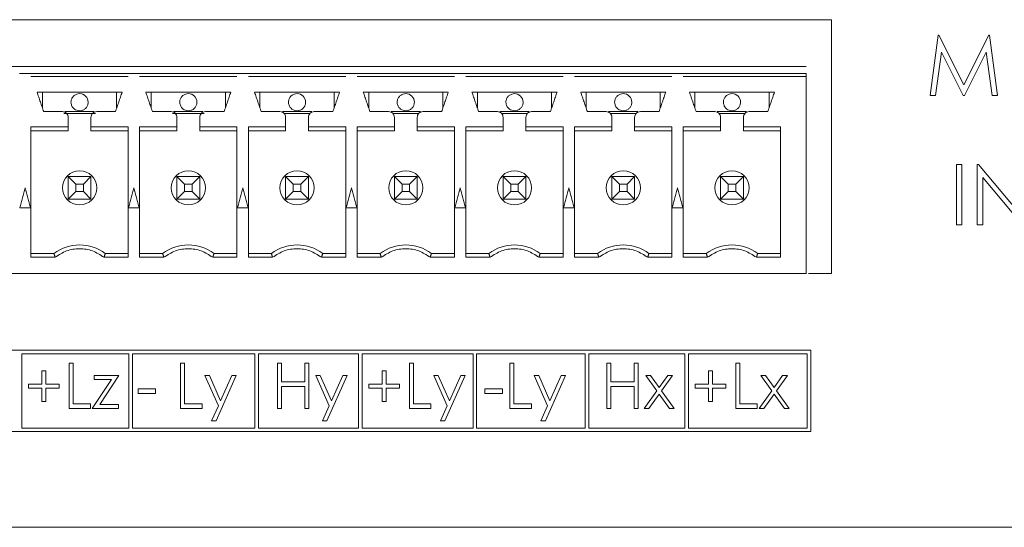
# Model space of a CAD drawing. Header units: inches. Extents: x 0.2 to 16.3, y 0.2 to 11.5.
# Tile 53 of 64: x 8.8 to 10.2, y 9.3 to 10. Entities that reach past the tile are written whole.
import ezdxf

# ---------------------------------------------------------------- set-up
doc = ezdxf.new("R2010")
doc.units = ezdxf.units.IN
doc.header["$MEASUREMENT"] = 0

msp = doc.modelspace()

# ---------------------------------------------------------------- linework, layer by layer
at = {"color": 7, "linetype": 'Continuous', "lineweight": 15}
for p, q in [((7.7259, 9.9834), (9.9509, 9.9834)), ((9.9509, 9.9834), (9.9509, 9.6334)), ((10.0869, 9.8787), (10.0979, 9.962)), ((10.0979, 9.962), (10.0989, 9.962)), ((10.0989, 9.962), (10.1333, 9.8937)), ((10.1333, 9.8937), (10.1677, 9.962)), ((10.1677, 9.962), (10.1687, 9.962)), ((10.1687, 9.962), (10.1798, 9.8787)), ((10.1024, 9.9388), (10.0944, 9.8787)), ((10.1326, 9.8787), (10.1024, 9.9388)), ((10.1643, 9.9387), (10.1342, 9.8787)), ((10.1723, 9.8787), (10.1643, 9.9387)), ((9.9159, 9.9188), (7.7612, 9.9188)), ((8.8624, 9.8617), (8.8624, 9.8834)), ((8.9647, 9.8834), (8.9647, 9.8617)), ((9.0124, 9.8617), (9.0124, 9.8834)), ((9.1147, 9.8834), (9.1147, 9.8617)), ((9.1624, 9.8617), (9.1624, 9.8834)), ((9.2647, 9.8834), (9.2647, 9.8617)), ((9.3124, 9.8617), (9.3124, 9.8834)), ((9.4147, 9.8834), (9.4147, 9.8617)), ((9.4624, 9.8617), (9.4624, 9.8834)), ((9.5647, 9.8834), (9.5647, 9.8617)), ((9.6124, 9.8617), (9.6124, 9.8834)), ((9.7147, 9.8834), (9.7147, 9.8617)), ((9.7624, 9.8617), (9.7624, 9.8834)), ((9.8647, 9.8834), (9.8647, 9.8617)), ((10.0944, 9.8787), (10.0869, 9.8787)), ((10.1342, 9.8787), (10.1326, 9.8787)), ((10.1798, 9.8787), (10.1723, 9.8787)), ((8.9353, 9.8539), (8.8918, 9.8539)), ((8.8933, 9.8566), (8.9338, 9.8566)), ((9.0853, 9.8539), (9.0418, 9.8539)), ((9.0433, 9.8566), (9.0838, 9.8566)), ((9.1933, 9.8566), (9.2338, 9.8566)), ((9.2313, 9.8539), (9.1958, 9.8539)), ((9.3433, 9.8566), (9.3838, 9.8566)), ((9.3813, 9.8539), (9.3458, 9.8539)), ((9.4933, 9.8566), (9.5338, 9.8566)), ((9.5313, 9.8539), (9.4958, 9.8539)), ((9.6433, 9.8566), (9.6838, 9.8566)), ((9.6813, 9.8539), (9.6458, 9.8539)), ((9.7933, 9.8566), (9.8338, 9.8566)), ((9.8313, 9.8539), (9.7958, 9.8539)), ((8.8978, 9.8302), (8.8464, 9.8302)), ((8.9293, 9.8302), (8.9807, 9.8302)), ((9.0478, 9.8302), (8.9964, 9.8302)), ((9.0793, 9.8302), (9.1307, 9.8302)), ((9.1978, 9.8302), (9.1464, 9.8302)), ((9.2293, 9.8302), (9.2807, 9.8302)), ((9.3478, 9.8302), (9.2964, 9.8302)), ((9.3793, 9.8302), (9.4307, 9.8302)), ((9.4978, 9.8302), (9.4464, 9.8302)), ((9.5293, 9.8302), (9.5807, 9.8302)), ((9.6478, 9.8302), (9.5964, 9.8302)), ((9.6793, 9.8302), (9.7307, 9.8302)), ((9.7978, 9.8302), (9.7464, 9.8302)), ((9.8293, 9.8302), (9.8807, 9.8302)), ((10.1232, 9.7838), (10.1307, 9.7838)), ((10.1232, 9.7004), (10.1232, 9.7838)), ((10.1307, 9.7838), (10.1307, 9.7004)), ((10.152, 9.7838), (10.1536, 9.7838)), ((10.152, 9.7004), (10.152, 9.7838)), ((10.1536, 9.7838), (10.2087, 9.7182)), ((8.8978, 9.7673), (8.9084, 9.7567)), ((8.8978, 9.7673), (8.9293, 9.7673)), ((8.8978, 9.7358), (8.8978, 9.7673)), ((8.9293, 9.7673), (8.9188, 9.7567)), ((8.9293, 9.7673), (8.9293, 9.7358)), ((9.0478, 9.7673), (9.0584, 9.7567)), ((9.0478, 9.7358), (9.0478, 9.7673)), ((9.0478, 9.7673), (9.0793, 9.7673)), ((9.0793, 9.7673), (9.0688, 9.7567)), ((9.0793, 9.7673), (9.0793, 9.7358)), ((9.1978, 9.7673), (9.2084, 9.7567)), ((9.1978, 9.7673), (9.2293, 9.7673)), ((9.1978, 9.7358), (9.1978, 9.7673)), ((9.2293, 9.7673), (9.2188, 9.7567)), ((9.2293, 9.7673), (9.2293, 9.7358)), ((9.3584, 9.7567), (9.3478, 9.7673)), ((9.3478, 9.7358), (9.3478, 9.7673)), ((9.3478, 9.7673), (9.3793, 9.7673)), ((9.3793, 9.7673), (9.3688, 9.7567)), ((9.3793, 9.7673), (9.3793, 9.7358)), ((9.4978, 9.7673), (9.5084, 9.7567)), ((9.4978, 9.7673), (9.5293, 9.7673)), ((9.4978, 9.7358), (9.4978, 9.7673)), ((9.5293, 9.7673), (9.5188, 9.7567)), ((9.5293, 9.7673), (9.5293, 9.7358)), ((9.6584, 9.7567), (9.6478, 9.7673)), ((9.6478, 9.7673), (9.6793, 9.7673)), ((9.6478, 9.7358), (9.6478, 9.7673)), ((9.6793, 9.7673), (9.6688, 9.7567)), ((9.6793, 9.7673), (9.6793, 9.7358)), ((9.7978, 9.7673), (9.8084, 9.7567)), ((9.7978, 9.7673), (9.8293, 9.7673)), ((9.7978, 9.7358), (9.7978, 9.7673)), ((9.8293, 9.7673), (9.8188, 9.7567)), ((9.8293, 9.7673), (9.8293, 9.7358)), ((8.9084, 9.7567), (8.9084, 9.7463)), ((8.9188, 9.7567), (8.9084, 9.7567)), ((8.9188, 9.7463), (8.9188, 9.7567)), ((9.0584, 9.7567), (9.0584, 9.7463)), ((9.0688, 9.7567), (9.0584, 9.7567)), ((9.0688, 9.7463), (9.0688, 9.7567)), ((9.2084, 9.7567), (9.2084, 9.7463)), ((9.2188, 9.7567), (9.2084, 9.7567)), ((9.2188, 9.7463), (9.2188, 9.7567)), ((9.3584, 9.7567), (9.3584, 9.7463)), ((9.3688, 9.7567), (9.3584, 9.7567)), ((9.3688, 9.7463), (9.3688, 9.7567)), ((9.5084, 9.7567), (9.5084, 9.7463)), ((9.5188, 9.7567), (9.5084, 9.7567)), ((9.5188, 9.7463), (9.5188, 9.7567)), ((9.6688, 9.7567), (9.6584, 9.7567)), ((9.6584, 9.7567), (9.6584, 9.7463)), ((9.6688, 9.7463), (9.6688, 9.7567)), ((9.8084, 9.7567), (9.8084, 9.7463)), ((9.8188, 9.7567), (9.8084, 9.7567)), ((9.8188, 9.7463), (9.8188, 9.7567)), ((10.2144, 9.7004), (10.1595, 9.7659)), ((10.1595, 9.7659), (10.1595, 9.7004)), ((8.9084, 9.7463), (8.8978, 9.7358)), ((8.9084, 9.7463), (8.9188, 9.7463)), ((8.9293, 9.7358), (8.9188, 9.7463)), ((9.0584, 9.7463), (9.0478, 9.7358)), ((9.0584, 9.7463), (9.0688, 9.7463)), ((9.0793, 9.7358), (9.0688, 9.7463)), ((9.2084, 9.7463), (9.1978, 9.7358)), ((9.2084, 9.7463), (9.2188, 9.7463)), ((9.2293, 9.7358), (9.2188, 9.7463)), ((9.3478, 9.7358), (9.3584, 9.7463)), ((9.3584, 9.7463), (9.3688, 9.7463)), ((9.3793, 9.7358), (9.3688, 9.7463)), ((9.5084, 9.7463), (9.4978, 9.7358)), ((9.5084, 9.7463), (9.5188, 9.7463)), ((9.5293, 9.7358), (9.5188, 9.7463)), ((9.6478, 9.7358), (9.6584, 9.7463)), ((9.6584, 9.7463), (9.6688, 9.7463)), ((9.6793, 9.7358), (9.6688, 9.7463)), ((9.8084, 9.7463), (9.7978, 9.7358)), ((9.8084, 9.7463), (9.8188, 9.7463)), ((9.8293, 9.7358), (9.8188, 9.7463)), ((8.9293, 9.7358), (8.8978, 9.7358)), ((9.0793, 9.7358), (9.0478, 9.7358)), ((9.2293, 9.7358), (9.1978, 9.7358)), ((9.3793, 9.7358), (9.3478, 9.7358)), ((9.5293, 9.7358), (9.4978, 9.7358)), ((9.6793, 9.7358), (9.6478, 9.7358)), ((9.8293, 9.7358), (9.7978, 9.7358)), ((10.1307, 9.7004), (10.1232, 9.7004)), ((10.1595, 9.7004), (10.152, 9.7004)), ((8.8781, 9.661), (8.8464, 9.661)), ((8.949, 9.661), (8.9807, 9.661)), ((9.0281, 9.661), (8.9964, 9.661)), ((9.099, 9.661), (9.1307, 9.661)), ((9.1781, 9.661), (9.1464, 9.661)), ((9.249, 9.661), (9.2807, 9.661)), ((9.3281, 9.661), (9.2964, 9.661)), ((9.399, 9.661), (9.4307, 9.661)), ((9.4781, 9.661), (9.4464, 9.661)), ((9.549, 9.661), (9.5807, 9.661)), ((9.6281, 9.661), (9.5964, 9.661)), ((9.699, 9.661), (9.7307, 9.661)), ((9.7781, 9.661), (9.7464, 9.661)), ((9.849, 9.661), (9.8807, 9.661)), ((9.9509, 9.6334), (9.9193, 9.6334)), ((9.9224, 9.5277), (7.7786, 9.5277)), ((8.9816, 9.5227), (8.8337, 9.5227)), ((8.8337, 9.5227), (8.8337, 9.4203)), ((8.9816, 9.4203), (8.9816, 9.5227)), ((8.9866, 9.5227), (8.9866, 9.4203)), ((9.1552, 9.5227), (8.9866, 9.5227)), ((9.1552, 9.4203), (9.1552, 9.5227)), ((9.2985, 9.5227), (9.1602, 9.5227)), ((9.1602, 9.5227), (9.1602, 9.4203)), ((9.2985, 9.4203), (9.2985, 9.5227)), ((9.3035, 9.5227), (9.3035, 9.4203)), ((9.4563, 9.5227), (9.3035, 9.5227)), ((9.4563, 9.4203), (9.4563, 9.5227)), ((9.4613, 9.5227), (9.4613, 9.4203)), ((9.611, 9.5227), (9.4613, 9.5227)), ((9.611, 9.4203), (9.611, 9.5227)), ((9.616, 9.5227), (9.616, 9.4203)), ((9.7484, 9.5227), (9.616, 9.5227)), ((9.7484, 9.4203), (9.7484, 9.5227)), ((9.9174, 9.5227), (9.7534, 9.5227)), ((9.7534, 9.5227), (9.7534, 9.4203)), ((9.9174, 9.4203), (9.9174, 9.5227)), ((9.9224, 9.4153), (9.9224, 9.5277)), ((8.899, 9.4472), (8.899, 9.5097)), ((8.899, 9.5097), (8.9046, 9.5097)), ((8.9046, 9.5097), (8.9046, 9.4536)), ((9.0529, 9.4472), (9.0529, 9.5097)), ((9.0529, 9.5097), (9.0585, 9.5097)), ((9.0585, 9.5097), (9.0585, 9.4536)), ((9.1867, 9.4472), (9.1867, 9.5097)), ((9.1867, 9.5097), (9.1923, 9.5097)), ((9.1923, 9.5097), (9.1923, 9.484)), ((9.2243, 9.484), (9.2243, 9.5097)), ((9.2243, 9.5097), (9.23, 9.5097)), ((9.23, 9.5097), (9.23, 9.4472)), ((9.3686, 9.5097), (9.3742, 9.5097)), ((9.3686, 9.4472), (9.3686, 9.5097)), ((9.3742, 9.5097), (9.3742, 9.4536)), ((9.5072, 9.5097), (9.5128, 9.5097)), ((9.5072, 9.4472), (9.5072, 9.5097)), ((9.5128, 9.5097), (9.5128, 9.4536)), ((9.641, 9.4472), (9.641, 9.5097)), ((9.641, 9.5097), (9.6466, 9.5097)), ((9.6466, 9.5097), (9.6466, 9.484)), ((9.6787, 9.484), (9.6787, 9.5097)), ((9.6787, 9.5097), (9.6843, 9.5097)), ((9.6843, 9.5097), (9.6843, 9.4472)), ((9.8189, 9.5097), (9.8245, 9.5097)), ((9.8189, 9.4472), (9.8189, 9.5097)), ((9.8245, 9.5097), (9.8245, 9.4536)), ((8.8614, 9.4993), (8.867, 9.4993)), ((8.8614, 9.4808), (8.8614, 9.4993)), ((8.867, 9.4993), (8.867, 9.4808)), ((9.3309, 9.4993), (9.3365, 9.4993)), ((9.3309, 9.4808), (9.3309, 9.4993)), ((9.3365, 9.4993), (9.3365, 9.4808)), ((9.7812, 9.4993), (9.7868, 9.4993)), ((9.7812, 9.4808), (9.7812, 9.4993)), ((9.7868, 9.4993), (9.7868, 9.4808)), ((8.9311, 9.4472), (8.9577, 9.4872)), ((8.9335, 9.4928), (8.9679, 9.4928)), ((8.9335, 9.4872), (8.9335, 9.4928)), ((8.9577, 9.4872), (8.9335, 9.4872)), ((8.9679, 9.4928), (8.9414, 9.4528)), ((9.105, 9.4511), (9.0865, 9.4928)), ((9.0865, 9.4928), (9.0926, 9.4928)), ((9.0926, 9.4928), (9.108, 9.4579)), ((9.1298, 9.4928), (9.1018, 9.4303)), ((9.108, 9.4579), (9.1237, 9.4928)), ((9.1237, 9.4928), (9.1298, 9.4928)), ((9.1923, 9.484), (9.2243, 9.484)), ((9.2396, 9.4928), (9.2456, 9.4928)), ((9.258, 9.4511), (9.2396, 9.4928)), ((9.2456, 9.4928), (9.2611, 9.4579)), ((9.2828, 9.4928), (9.2548, 9.4303)), ((9.2611, 9.4579), (9.2768, 9.4928)), ((9.2768, 9.4928), (9.2828, 9.4928)), ((9.4207, 9.4511), (9.4022, 9.4928)), ((9.4022, 9.4928), (9.4083, 9.4928)), ((9.4083, 9.4928), (9.4237, 9.4579)), ((9.4455, 9.4928), (9.4175, 9.4303)), ((9.4237, 9.4579), (9.4394, 9.4928)), ((9.4394, 9.4928), (9.4455, 9.4928)), ((9.5409, 9.4928), (9.5469, 9.4928)), ((9.5593, 9.4511), (9.5409, 9.4928)), ((9.5469, 9.4928), (9.5624, 9.4579)), ((9.5841, 9.4928), (9.5561, 9.4303)), ((9.5624, 9.4579), (9.5781, 9.4928)), ((9.5781, 9.4928), (9.5841, 9.4928)), ((9.6466, 9.484), (9.6787, 9.484)), ((9.7098, 9.4717), (9.6947, 9.4928)), ((9.6947, 9.4928), (9.7014, 9.4928)), ((9.7014, 9.4928), (9.7131, 9.4764)), ((9.7131, 9.4764), (9.7249, 9.4928)), ((9.7316, 9.4928), (9.7165, 9.4717)), ((9.7249, 9.4928), (9.7316, 9.4928)), ((9.8534, 9.4928), (9.86, 9.4928)), ((9.8685, 9.4717), (9.8534, 9.4928)), ((9.86, 9.4928), (9.8718, 9.4764)), ((9.8718, 9.4764), (9.8835, 9.4928)), ((9.8902, 9.4928), (9.8751, 9.4717)), ((9.8835, 9.4928), (9.8902, 9.4928)), ((8.8429, 9.4752), (8.8429, 9.4808)), ((8.8429, 9.4808), (8.8614, 9.4808)), ((8.8614, 9.4752), (8.8429, 9.4752)), ((8.8614, 9.4568), (8.8614, 9.4752)), ((8.867, 9.4808), (8.8854, 9.4808)), ((8.867, 9.4752), (8.867, 9.4568)), ((8.8854, 9.4752), (8.867, 9.4752)), ((8.8854, 9.4808), (8.8854, 9.4752)), ((8.9944, 9.468), (8.9944, 9.4744)), ((8.9944, 9.4744), (9.0184, 9.4744)), ((9.0184, 9.468), (8.9944, 9.468)), ((9.0184, 9.4744), (9.0184, 9.468)), ((9.2243, 9.4776), (9.1923, 9.4776)), ((9.1923, 9.4776), (9.1923, 9.4472)), ((9.2243, 9.4472), (9.2243, 9.4776)), ((9.3125, 9.4752), (9.3125, 9.4808)), ((9.3125, 9.4808), (9.3309, 9.4808)), ((9.3309, 9.4752), (9.3125, 9.4752)), ((9.3309, 9.4568), (9.3309, 9.4752)), ((9.3365, 9.4808), (9.355, 9.4808)), ((9.3365, 9.4752), (9.3365, 9.4568)), ((9.355, 9.4752), (9.3365, 9.4752)), ((9.355, 9.4808), (9.355, 9.4752)), ((9.4727, 9.4744), (9.4968, 9.4744)), ((9.4727, 9.468), (9.4727, 9.4744)), ((9.4968, 9.468), (9.4727, 9.468)), ((9.4968, 9.4744), (9.4968, 9.468)), ((9.6787, 9.4776), (9.6466, 9.4776)), ((9.6466, 9.4776), (9.6466, 9.4472)), ((9.6787, 9.4472), (9.6787, 9.4776)), ((9.6923, 9.4472), (9.7098, 9.4717)), ((9.7165, 9.4717), (9.734, 9.4472)), ((9.7628, 9.4808), (9.7812, 9.4808)), ((9.7628, 9.4752), (9.7628, 9.4808)), ((9.7812, 9.4752), (9.7628, 9.4752)), ((9.7812, 9.4568), (9.7812, 9.4752)), ((9.7868, 9.4808), (9.8053, 9.4808)), ((9.7868, 9.4752), (9.7868, 9.4568)), ((9.8053, 9.4752), (9.7868, 9.4752)), ((9.8053, 9.4808), (9.8053, 9.4752)), ((9.851, 9.4472), (9.8685, 9.4717)), ((9.8751, 9.4717), (9.8926, 9.4472)), ((8.867, 9.4568), (8.8614, 9.4568)), ((9.3365, 9.4568), (9.3309, 9.4568)), ((9.7131, 9.467), (9.699, 9.4472)), ((9.7273, 9.4472), (9.7131, 9.467)), ((9.7868, 9.4568), (9.7812, 9.4568)), ((9.8718, 9.467), (9.8576, 9.4472)), ((9.8859, 9.4472), (9.8718, 9.467)), ((8.9287, 9.4472), (8.899, 9.4472)), ((8.9046, 9.4536), (8.9287, 9.4536)), ((8.9287, 9.4536), (8.9287, 9.4472)), ((8.9671, 9.4472), (8.9311, 9.4472)), ((8.9414, 9.4528), (8.9671, 9.4528)), ((8.9671, 9.4528), (8.9671, 9.4472)), ((9.0825, 9.4472), (9.0529, 9.4472)), ((9.0585, 9.4536), (9.0825, 9.4536)), ((9.0825, 9.4536), (9.0825, 9.4472)), ((9.0957, 9.4303), (9.105, 9.4511)), ((9.1923, 9.4472), (9.1867, 9.4472)), ((9.23, 9.4472), (9.2243, 9.4472)), ((9.2487, 9.4303), (9.258, 9.4511)), ((9.3982, 9.4472), (9.3686, 9.4472)), ((9.3742, 9.4536), (9.3982, 9.4536)), ((9.3982, 9.4536), (9.3982, 9.4472)), ((9.4114, 9.4303), (9.4207, 9.4511)), ((9.5368, 9.4472), (9.5072, 9.4472)), ((9.5128, 9.4536), (9.5368, 9.4536)), ((9.5368, 9.4536), (9.5368, 9.4472)), ((9.55, 9.4303), (9.5593, 9.4511)), ((9.6466, 9.4472), (9.641, 9.4472)), ((9.6843, 9.4472), (9.6787, 9.4472)), ((9.699, 9.4472), (9.6923, 9.4472)), ((9.734, 9.4472), (9.7273, 9.4472)), ((9.8485, 9.4472), (9.8189, 9.4472)), ((9.8245, 9.4536), (9.8485, 9.4536)), ((9.8485, 9.4536), (9.8485, 9.4472)), ((9.8576, 9.4472), (9.851, 9.4472)), ((9.8926, 9.4472), (9.8859, 9.4472)), ((9.1018, 9.4303), (9.0957, 9.4303)), ((9.2548, 9.4303), (9.2487, 9.4303)), ((9.4175, 9.4303), (9.4114, 9.4303)), ((9.5561, 9.4303), (9.55, 9.4303)), ((7.7786, 9.4153), (9.9224, 9.4153)), ((8.8337, 9.4203), (8.9816, 9.4203)), ((8.9866, 9.4203), (9.1552, 9.4203)), ((9.1602, 9.4203), (9.2985, 9.4203)), ((9.3035, 9.4203), (9.4563, 9.4203)), ((9.4613, 9.4203), (9.611, 9.4203)), ((9.616, 9.4203), (9.7484, 9.4203)), ((9.7534, 9.4203), (9.9174, 9.4203)), ((7.4759, 9.2834), (10.2209, 9.2834))]:
    msp.add_line(p, q, dxfattribs=at)
for centre, radius, start, end in [((8.9136, 9.8696), 0.0118, 0, 90), ((9.0636, 9.8696), 0.0118, 0, 90), ((9.2136, 9.8696), 0.0118, 0, 90), ((9.3636, 9.8696), 0.0118, 0, 90), ((9.5136, 9.8696), 0.0118, 0, 90), ((9.6636, 9.8696), 0.0118, 0, 90), ((9.8136, 9.8696), 0.0118, 0, 90), ((8.9136, 9.7515), 0.0236, 360, 180), ((9.0636, 9.7515), 0.0236, 360, 180), ((9.2136, 9.7515), 0.0236, 360, 180), ((9.3636, 9.7515), 0.0236, 360, 180), ((9.5136, 9.7515), 0.0236, 360, 180), ((9.6636, 9.7515), 0.0236, 360, 180), ((9.8136, 9.7515), 0.0236, 360, 180), ((8.9136, 9.7515), 0.0236, 180, 360), ((9.0636, 9.7515), 0.0236, 180, 360), ((9.2136, 9.7515), 0.0236, 180, 360), ((9.3636, 9.7515), 0.0236, 180, 360), ((9.5136, 9.7515), 0.0236, 180, 360), ((9.6636, 9.7515), 0.0236, 180, 360), ((9.8136, 9.7515), 0.0236, 180, 360), ((8.9136, 9.6137), 0.0591, 53.1301, 126.8699), ((9.0636, 9.6137), 0.0591, 53.1301, 126.8699), ((9.2136, 9.6137), 0.0591, 53.1301, 126.8699), ((9.3636, 9.6137), 0.0591, 53.1301, 126.8699), ((9.5136, 9.6137), 0.0591, 53.1301, 126.8699), ((9.6636, 9.6137), 0.0591, 53.1301, 126.8699), ((9.8136, 9.6137), 0.0591, 53.1301, 126.8699)]:
    msp.add_arc(centre, radius, start, end, dxfattribs=at)
for points in [[(8.8306, 9.909), (8.8465, 9.909)], [(8.8464, 9.909), (8.9807, 9.909)], [(8.8464, 9.905), (8.9807, 9.905)], [(8.9806, 9.909), (8.9965, 9.909)], [(8.9964, 9.909), (9.1307, 9.909)], [(8.9964, 9.905), (9.1307, 9.905)], [(9.1306, 9.909), (9.1465, 9.909)], [(9.1464, 9.909), (9.2807, 9.909)], [(9.1464, 9.905), (9.2807, 9.905)], [(9.2806, 9.909), (9.2965, 9.909)], [(9.2964, 9.909), (9.4307, 9.909)], [(9.2964, 9.905), (9.4307, 9.905)], [(9.4306, 9.909), (9.4465, 9.909)], [(9.4464, 9.909), (9.5807, 9.909)], [(9.4464, 9.905), (9.5807, 9.905)], [(9.5806, 9.909), (9.5965, 9.909)], [(9.5964, 9.909), (9.7307, 9.909)], [(9.5964, 9.905), (9.7307, 9.905)], [(9.7306, 9.909), (9.7465, 9.909)], [(9.7464, 9.909), (9.9159, 9.909)], [(9.7464, 9.905), (9.9159, 9.905)], [(9.9159, 9.6334), (9.9159, 9.905)], [(8.9722, 9.8834), (8.8549, 9.8834)], [(8.8641, 9.8566), (8.8549, 9.8834)], [(8.9722, 9.8834), (8.963, 9.8566)], [(9.1222, 9.8834), (9.0049, 9.8834)], [(9.0141, 9.8566), (9.0049, 9.8834)], [(9.1222, 9.8834), (9.113, 9.8566)], [(9.2722, 9.8834), (9.1549, 9.8834)], [(9.1641, 9.8566), (9.1549, 9.8834)], [(9.2722, 9.8834), (9.263, 9.8566)], [(9.4222, 9.8834), (9.3049, 9.8834)], [(9.3141, 9.8566), (9.3049, 9.8834)], [(9.4222, 9.8834), (9.413, 9.8566)], [(9.5722, 9.8834), (9.4549, 9.8834)], [(9.4641, 9.8566), (9.4549, 9.8834)], [(9.5722, 9.8834), (9.563, 9.8566)], [(9.7222, 9.8834), (9.6049, 9.8834)], [(9.6141, 9.8566), (9.6049, 9.8834)], [(9.7222, 9.8834), (9.713, 9.8566)], [(9.8722, 9.8834), (9.7549, 9.8834)], [(9.7641, 9.8566), (9.7549, 9.8834)], [(9.8722, 9.8834), (9.863, 9.8566)], [(8.8899, 9.8566), (8.8641, 9.8566)], [(8.8978, 9.8355), (8.8978, 9.8487)], [(8.9293, 9.8487), (8.9293, 9.8355)], [(8.963, 9.8566), (8.9372, 9.8566)], [(9.0399, 9.8566), (9.0141, 9.8566)], [(9.0478, 9.8355), (9.0478, 9.8487)], [(9.0793, 9.8487), (9.0793, 9.8355)], [(9.113, 9.8566), (9.0872, 9.8566)], [(9.1899, 9.8566), (9.1641, 9.8566)], [(9.1978, 9.8355), (9.1978, 9.8487)], [(9.2293, 9.8487), (9.2293, 9.8355)], [(9.263, 9.8566), (9.2372, 9.8566)], [(9.3399, 9.8566), (9.3141, 9.8566)], [(9.3478, 9.8355), (9.3478, 9.8487)], [(9.3793, 9.8487), (9.3793, 9.8355)], [(9.413, 9.8566), (9.3872, 9.8566)], [(9.4899, 9.8566), (9.4641, 9.8566)], [(9.4978, 9.8355), (9.4978, 9.8487)], [(9.5293, 9.8487), (9.5293, 9.8355)], [(9.563, 9.8566), (9.5372, 9.8566)], [(9.6399, 9.8566), (9.6141, 9.8566)], [(9.6478, 9.8355), (9.6478, 9.8487)], [(9.6793, 9.8487), (9.6793, 9.8355)], [(9.713, 9.8566), (9.6872, 9.8566)], [(9.7899, 9.8566), (9.7641, 9.8566)], [(9.7978, 9.8355), (9.7978, 9.8487)], [(9.8293, 9.8487), (9.8293, 9.8355)], [(9.863, 9.8566), (9.8372, 9.8566)], [(8.8978, 9.8355), (8.8464, 9.8355)], [(8.8464, 9.8355), (8.8464, 9.6557)], [(8.8978, 9.8302), (8.8978, 9.8355)], [(8.9807, 9.8355), (8.9293, 9.8355)], [(8.9293, 9.8355), (8.9293, 9.8302)], [(8.9807, 9.6557), (8.9807, 9.8355)], [(9.0478, 9.8355), (8.9964, 9.8355)], [(8.9964, 9.8355), (8.9964, 9.6557)], [(9.0478, 9.8302), (9.0478, 9.8355)], [(9.1307, 9.8355), (9.0793, 9.8355)], [(9.0793, 9.8355), (9.0793, 9.8302)], [(9.1307, 9.6557), (9.1307, 9.8355)], [(9.1978, 9.8355), (9.1464, 9.8355)], [(9.1464, 9.8355), (9.1464, 9.6557)], [(9.1978, 9.8302), (9.1978, 9.8355)], [(9.2807, 9.8355), (9.2293, 9.8355)], [(9.2293, 9.8355), (9.2293, 9.8302)], [(9.2807, 9.6557), (9.2807, 9.8355)], [(9.3478, 9.8355), (9.2964, 9.8355)], [(9.2964, 9.8355), (9.2964, 9.6557)], [(9.3478, 9.8302), (9.3478, 9.8355)], [(9.4307, 9.8355), (9.3793, 9.8355)], [(9.3793, 9.8355), (9.3793, 9.8302)], [(9.4307, 9.6557), (9.4307, 9.8355)], [(9.4978, 9.8355), (9.4464, 9.8355)], [(9.4464, 9.8355), (9.4464, 9.6557)], [(9.4978, 9.8302), (9.4978, 9.8355)], [(9.5807, 9.8355), (9.5293, 9.8355)], [(9.5293, 9.8355), (9.5293, 9.8302)], [(9.5807, 9.6557), (9.5807, 9.8355)], [(9.6478, 9.8355), (9.5964, 9.8355)], [(9.5964, 9.8355), (9.5964, 9.6557)], [(9.6478, 9.8302), (9.6478, 9.8355)], [(9.7307, 9.8355), (9.6793, 9.8355)], [(9.6793, 9.8355), (9.6793, 9.8302)], [(9.7307, 9.6557), (9.7307, 9.8355)], [(9.7978, 9.8355), (9.7464, 9.8355)], [(9.7464, 9.8355), (9.7464, 9.6557)], [(9.7978, 9.8302), (9.7978, 9.8355)], [(9.8807, 9.8355), (9.8293, 9.8355)], [(9.8293, 9.8355), (9.8293, 9.8302)], [(9.8807, 9.6557), (9.8807, 9.8355)], [(8.8386, 9.7515), (8.8312, 9.7239)], [(8.8459, 9.7239), (8.8386, 9.7515)], [(8.9886, 9.7515), (8.9812, 9.7239)], [(8.9959, 9.7239), (8.9886, 9.7515)], [(9.1386, 9.7515), (9.1312, 9.7239)], [(9.1459, 9.7239), (9.1386, 9.7515)], [(9.2886, 9.7515), (9.2812, 9.7239)], [(9.2959, 9.7239), (9.2886, 9.7515)], [(9.4386, 9.7515), (9.4312, 9.7239)], [(9.4459, 9.7239), (9.4386, 9.7515)], [(9.5886, 9.7515), (9.5812, 9.7239)], [(9.5959, 9.7239), (9.5886, 9.7515)], [(9.7386, 9.7515), (9.7312, 9.7239)], [(9.7459, 9.7239), (9.7386, 9.7515)], [(8.8312, 9.7239), (8.8459, 9.7239)], [(8.9812, 9.7239), (8.9959, 9.7239)], [(9.1312, 9.7239), (9.1459, 9.7239)], [(9.2812, 9.7239), (9.2959, 9.7239)], [(9.4312, 9.7239), (9.4459, 9.7239)], [(9.5812, 9.7239), (9.5959, 9.7239)], [(9.7312, 9.7239), (9.7459, 9.7239)], [(8.8799, 9.6557), (8.8781, 9.661)], [(8.949, 9.661), (8.9472, 9.6557)], [(9.0299, 9.6557), (9.0281, 9.661)], [(9.099, 9.661), (9.0972, 9.6557)], [(9.1799, 9.6557), (9.1781, 9.661)], [(9.2472, 9.6557), (9.249, 9.661)], [(9.3299, 9.6557), (9.3281, 9.661)], [(9.399, 9.661), (9.3972, 9.6557)], [(9.4799, 9.6557), (9.4781, 9.661)], [(9.5472, 9.6557), (9.549, 9.661)], [(9.6299, 9.6557), (9.6281, 9.661)], [(9.699, 9.661), (9.6972, 9.6557)], [(9.7799, 9.6557), (9.7781, 9.661)], [(9.849, 9.661), (9.8472, 9.6557)], [(8.8464, 9.6557), (8.8799, 9.6557)], [(8.9472, 9.6557), (8.9807, 9.6557)], [(8.9964, 9.6557), (9.0299, 9.6557)], [(9.0972, 9.6557), (9.1307, 9.6557)], [(9.1464, 9.6557), (9.1799, 9.6557)], [(9.2472, 9.6557), (9.2807, 9.6557)], [(9.2964, 9.6557), (9.3299, 9.6557)], [(9.3972, 9.6557), (9.4307, 9.6557)], [(9.4464, 9.6557), (9.4799, 9.6557)], [(9.5472, 9.6557), (9.5807, 9.6557)], [(9.5964, 9.6557), (9.6299, 9.6557)], [(9.6972, 9.6557), (9.7307, 9.6557)], [(9.7464, 9.6557), (9.7799, 9.6557)], [(9.8472, 9.6557), (9.8807, 9.6557)], [(9.9159, 9.6334), (7.7612, 9.6334)]]:
    msp.add_open_spline(points, degree=1, dxfattribs=at)
for points, knots in [([(9.9159, 9.909), (9.9159, 9.9089), (9.9159, 9.9088), (9.9159, 9.9079), (9.9159, 9.9066), (9.9159, 9.9056), (9.9159, 9.905)], [0, 0, 0, 0, 0.25, 0.500006, 0.749993, 1, 1, 1, 1]), ([(8.9136, 9.8814), (8.9122, 9.8813), (8.9096, 9.881), (8.906, 9.879), (8.9034, 9.876), (8.902, 9.8727), (8.9017, 9.8705), (8.9017, 9.8696), (8.9017, 9.8696)], [0, 0, 0, 0, 0.214697, 0.429388, 0.644083, 0.858774, 0.999786, 1, 1, 1, 1]), ([(9.0636, 9.8814), (9.0622, 9.8813), (9.0596, 9.881), (9.056, 9.879), (9.0534, 9.876), (9.052, 9.8727), (9.0517, 9.8705), (9.0517, 9.8696), (9.0517, 9.8696)], [0, 0, 0, 0, 0.214693, 0.429388, 0.644083, 0.858774, 0.999786, 1, 1, 1, 1]), ([(9.2136, 9.8814), (9.2122, 9.8813), (9.2096, 9.881), (9.206, 9.879), (9.2034, 9.876), (9.202, 9.8727), (9.2017, 9.8705), (9.2017, 9.8696), (9.2017, 9.8696)], [0, 0, 0, 0, 0.214693, 0.429388, 0.644083, 0.858774, 0.999786, 1, 1, 1, 1]), ([(9.3636, 9.8814), (9.3622, 9.8813), (9.3596, 9.881), (9.356, 9.879), (9.3534, 9.876), (9.352, 9.8727), (9.3517, 9.8705), (9.3517, 9.8696), (9.3517, 9.8696)], [0, 0, 0, 0, 0.214693, 0.429388, 0.644083, 0.858774, 0.999786, 1, 1, 1, 1]), ([(9.5136, 9.8814), (9.5122, 9.8813), (9.5096, 9.881), (9.506, 9.879), (9.5034, 9.876), (9.502, 9.8727), (9.5017, 9.8705), (9.5017, 9.8696), (9.5017, 9.8696)], [0, 0, 0, 0, 0.214693, 0.429387, 0.644082, 0.858774, 0.999786, 1, 1, 1, 1]), ([(9.6636, 9.8814), (9.6622, 9.8813), (9.6596, 9.881), (9.656, 9.879), (9.6534, 9.876), (9.652, 9.8727), (9.6517, 9.8705), (9.6517, 9.8696), (9.6517, 9.8696)], [0, 0, 0, 0, 0.214693, 0.429387, 0.644082, 0.858774, 0.999786, 1, 1, 1, 1]), ([(9.8136, 9.8814), (9.8122, 9.8813), (9.8096, 9.881), (9.806, 9.879), (9.8034, 9.876), (9.802, 9.8727), (9.8017, 9.8705), (9.8017, 9.8696), (9.8017, 9.8696)], [0, 0, 0, 0, 0.214693, 0.429387, 0.644082, 0.858774, 0.999786, 1, 1, 1, 1]), ([(8.9017, 9.8696), (8.9018, 9.8685), (8.9021, 9.866), (8.9038, 9.8626), (8.9065, 9.86), (8.9097, 9.8582), (8.9123, 9.8579), (8.9136, 9.8578)], [0, 0, 0, 0, 0.180821, 0.40955, 0.590373, 0.789796, 1, 1, 1, 1]), ([(8.9136, 9.8578), (8.9149, 9.8579), (8.9175, 9.8582), (8.9211, 9.8602), (8.9238, 9.8632), (8.9251, 9.8665), (8.9254, 9.8687), (8.9254, 9.8696), (8.9254, 9.8696)], [0, 0, 0, 0, 0.214694, 0.429385, 0.644083, 0.858773, 0.999786, 1, 1, 1, 1]), ([(9.0517, 9.8696), (9.0518, 9.8685), (9.0521, 9.866), (9.0538, 9.8626), (9.0565, 9.86), (9.0597, 9.8582), (9.0623, 9.8579), (9.0636, 9.8578)], [0, 0, 0, 0, 0.18082, 0.40955, 0.590373, 0.789795, 1, 1, 1, 1]), ([(9.0636, 9.8578), (9.0649, 9.8579), (9.0675, 9.8582), (9.0711, 9.8602), (9.0738, 9.8632), (9.0751, 9.8665), (9.0754, 9.8687), (9.0754, 9.8696), (9.0754, 9.8696)], [0, 0, 0, 0, 0.214693, 0.429388, 0.644083, 0.858774, 0.999786, 1, 1, 1, 1]), ([(9.2017, 9.8696), (9.2018, 9.8685), (9.2021, 9.866), (9.2038, 9.8626), (9.2065, 9.86), (9.2097, 9.8582), (9.2123, 9.8579), (9.2136, 9.8578)], [0, 0, 0, 0, 0.18082, 0.40955, 0.590373, 0.789795, 1, 1, 1, 1]), ([(9.2136, 9.8578), (9.2149, 9.8579), (9.2175, 9.8582), (9.2211, 9.8602), (9.2238, 9.8632), (9.2251, 9.8665), (9.2254, 9.8687), (9.2254, 9.8696), (9.2254, 9.8696)], [0, 0, 0, 0, 0.214693, 0.429388, 0.644083, 0.858774, 0.999786, 1, 1, 1, 1]), ([(9.3517, 9.8696), (9.3518, 9.8685), (9.3521, 9.866), (9.3538, 9.8626), (9.3565, 9.86), (9.3597, 9.8582), (9.3623, 9.8579), (9.3636, 9.8578)], [0, 0, 0, 0, 0.18082, 0.40955, 0.590373, 0.789795, 1, 1, 1, 1]), ([(9.3636, 9.8578), (9.3649, 9.8579), (9.3675, 9.8582), (9.3711, 9.8602), (9.3738, 9.8632), (9.3751, 9.8665), (9.3754, 9.8687), (9.3754, 9.8696), (9.3754, 9.8696)], [0, 0, 0, 0, 0.214693, 0.429388, 0.644083, 0.858774, 0.999786, 1, 1, 1, 1]), ([(9.5017, 9.8696), (9.5018, 9.8685), (9.5021, 9.866), (9.5038, 9.8626), (9.5065, 9.86), (9.5097, 9.8582), (9.5123, 9.8579), (9.5136, 9.8578)], [0, 0, 0, 0, 0.18082, 0.409548, 0.590371, 0.789796, 1, 1, 1, 1]), ([(9.5136, 9.8578), (9.5149, 9.8579), (9.5175, 9.8582), (9.5211, 9.8602), (9.5238, 9.8632), (9.5251, 9.8665), (9.5254, 9.8687), (9.5254, 9.8696), (9.5254, 9.8696)], [0, 0, 0, 0, 0.214694, 0.429389, 0.644084, 0.858774, 0.999786, 1, 1, 1, 1]), ([(9.6517, 9.8696), (9.6518, 9.8685), (9.6521, 9.866), (9.6538, 9.8626), (9.6565, 9.86), (9.6597, 9.8582), (9.6623, 9.8579), (9.6636, 9.8578)], [0, 0, 0, 0, 0.18082, 0.409548, 0.590371, 0.789796, 1, 1, 1, 1]), ([(9.6636, 9.8578), (9.6649, 9.8579), (9.6675, 9.8582), (9.6711, 9.8602), (9.6738, 9.8632), (9.6751, 9.8665), (9.6754, 9.8687), (9.6754, 9.8696), (9.6754, 9.8696)], [0, 0, 0, 0, 0.214694, 0.429389, 0.644084, 0.858774, 0.999786, 1, 1, 1, 1]), ([(9.8017, 9.8696), (9.8018, 9.8685), (9.8021, 9.866), (9.8038, 9.8626), (9.8065, 9.86), (9.8097, 9.8582), (9.8123, 9.8579), (9.8136, 9.8578)], [0, 0, 0, 0, 0.18082, 0.409548, 0.590371, 0.789796, 1, 1, 1, 1]), ([(9.8136, 9.8578), (9.8149, 9.8579), (9.8175, 9.8582), (9.8211, 9.8602), (9.8238, 9.8632), (9.8251, 9.8665), (9.8254, 9.8687), (9.8254, 9.8696), (9.8254, 9.8696)], [0, 0, 0, 0, 0.214694, 0.429389, 0.644084, 0.858774, 0.999786, 1, 1, 1, 1]), ([(8.8978, 9.8487), (8.8977, 9.8498), (8.8975, 9.8518), (8.8956, 9.8544), (8.893, 9.8563), (8.891, 9.8565), (8.8899, 9.8566)], [0, 0, 0, 0, 0.249997, 0.500003, 0.750004, 1, 1, 1, 1]), ([(8.9372, 9.8566), (8.9361, 9.8565), (8.9341, 9.8563), (8.9315, 9.8544), (8.9297, 9.8518), (8.9294, 9.8498), (8.9293, 9.8487)], [0, 0, 0, 0, 0.249996, 0.499997, 0.750003, 1, 1, 1, 1]), ([(9.0478, 9.8487), (9.0477, 9.8498), (9.0475, 9.8518), (9.0456, 9.8544), (9.043, 9.8563), (9.041, 9.8565), (9.0399, 9.8566)], [0, 0, 0, 0, 0.249997, 0.500003, 0.749999, 1, 1, 1, 1]), ([(9.0872, 9.8566), (9.0861, 9.8565), (9.0841, 9.8563), (9.0815, 9.8544), (9.0797, 9.8518), (9.0794, 9.8498), (9.0793, 9.8487)], [0, 0, 0, 0, 0.249996, 0.499998, 0.750002, 1, 1, 1, 1]), ([(9.1978, 9.8487), (9.1977, 9.8498), (9.1975, 9.8518), (9.1956, 9.8544), (9.193, 9.8563), (9.191, 9.8565), (9.1899, 9.8566)], [0, 0, 0, 0, 0.249997, 0.500003, 0.749999, 1, 1, 1, 1]), ([(9.2372, 9.8566), (9.2361, 9.8565), (9.2341, 9.8563), (9.2315, 9.8544), (9.2297, 9.8518), (9.2294, 9.8498), (9.2293, 9.8487)], [0, 0, 0, 0, 0.250001, 0.499997, 0.750003, 1, 1, 1, 1]), ([(9.3478, 9.8487), (9.3477, 9.8498), (9.3475, 9.8518), (9.3456, 9.8544), (9.343, 9.8563), (9.341, 9.8565), (9.3399, 9.8566)], [0, 0, 0, 0, 0.249998, 0.500002, 0.750004, 1, 1, 1, 1]), ([(9.3872, 9.8566), (9.3861, 9.8565), (9.3841, 9.8563), (9.3815, 9.8544), (9.3797, 9.8518), (9.3794, 9.8498), (9.3793, 9.8487)], [0, 0, 0, 0, 0.250001, 0.499997, 0.750003, 1, 1, 1, 1]), ([(9.4978, 9.8487), (9.4977, 9.8498), (9.4975, 9.8518), (9.4956, 9.8544), (9.493, 9.8563), (9.491, 9.8565), (9.4899, 9.8566)], [0, 0, 0, 0, 0.249996, 0.5, 0.749995, 1, 1, 1, 1]), ([(9.5372, 9.8566), (9.5361, 9.8565), (9.5341, 9.8563), (9.5315, 9.8544), (9.5297, 9.8518), (9.5294, 9.8498), (9.5293, 9.8487)], [0, 0, 0, 0, 0.249996, 0.500002, 0.750002, 1, 1, 1, 1]), ([(9.6478, 9.8487), (9.6477, 9.8498), (9.6475, 9.8518), (9.6456, 9.8544), (9.643, 9.8563), (9.641, 9.8565), (9.6399, 9.8566)], [0, 0, 0, 0, 0.249996, 0.5, 0.749995, 1, 1, 1, 1]), ([(9.6872, 9.8566), (9.6861, 9.8565), (9.6841, 9.8563), (9.6815, 9.8544), (9.6797, 9.8518), (9.6794, 9.8498), (9.6793, 9.8487)], [0, 0, 0, 0, 0.249997, 0.499994, 0.750001, 1, 1, 1, 1]), ([(9.7978, 9.8487), (9.7977, 9.8498), (9.7975, 9.8518), (9.7956, 9.8544), (9.793, 9.8563), (9.791, 9.8565), (9.7899, 9.8566)], [0, 0, 0, 0, 0.249999, 0.500006, 0.750003, 1, 1, 1, 1]), ([(9.8372, 9.8566), (9.8361, 9.8565), (9.8341, 9.8563), (9.8315, 9.8544), (9.8297, 9.8518), (9.8294, 9.8498), (9.8293, 9.8487)], [0, 0, 0, 0, 0.249997, 0.499994, 0.750001, 1, 1, 1, 1]), ([(8.8799, 9.6557), (8.885, 9.659), (8.8952, 9.6657), (8.9136, 9.6684), (8.9319, 9.6657), (8.9421, 9.659), (8.9472, 9.6557)], [0, 0, 0, 0, 0.25, 0.5, 0.75, 1, 1, 1, 1]), ([(9.0299, 9.6557), (9.035, 9.659), (9.0452, 9.6657), (9.0636, 9.6684), (9.0819, 9.6657), (9.0921, 9.659), (9.0972, 9.6557)], [0, 0, 0, 0, 0.249999, 0.5, 0.75, 1, 1, 1, 1]), ([(9.1799, 9.6557), (9.185, 9.659), (9.1952, 9.6657), (9.2136, 9.6684), (9.2319, 9.6657), (9.2421, 9.659), (9.2472, 9.6557)], [0, 0, 0, 0, 0.249999, 0.5, 0.750001, 1, 1, 1, 1]), ([(9.3299, 9.6557), (9.335, 9.659), (9.3452, 9.6657), (9.3636, 9.6684), (9.3819, 9.6657), (9.3921, 9.659), (9.3972, 9.6557)], [0, 0, 0, 0, 0.25, 0.5, 0.750001, 1, 1, 1, 1]), ([(9.4799, 9.6557), (9.485, 9.659), (9.4952, 9.6657), (9.5136, 9.6684), (9.5319, 9.6657), (9.5421, 9.659), (9.5472, 9.6557)], [0, 0, 0, 0, 0.2499994, 0.5000001, 0.7499988, 1, 1, 1, 1]), ([(9.6299, 9.6557), (9.635, 9.659), (9.6452, 9.6657), (9.6636, 9.6684), (9.6819, 9.6657), (9.6921, 9.659), (9.6972, 9.6557)], [0, 0, 0, 0, 0.249999, 0.5, 0.750001, 1, 1, 1, 1]), ([(9.7799, 9.6557), (9.785, 9.659), (9.7952, 9.6657), (9.8136, 9.6684), (9.8319, 9.6657), (9.8421, 9.659), (9.8472, 9.6557)], [0, 0, 0, 0, 0.249999, 0.5, 0.750001, 1, 1, 1, 1])]:
    msp.add_open_spline(points, degree=3, knots=knots, dxfattribs=at)

doc.saveas('drawing.dxf')
